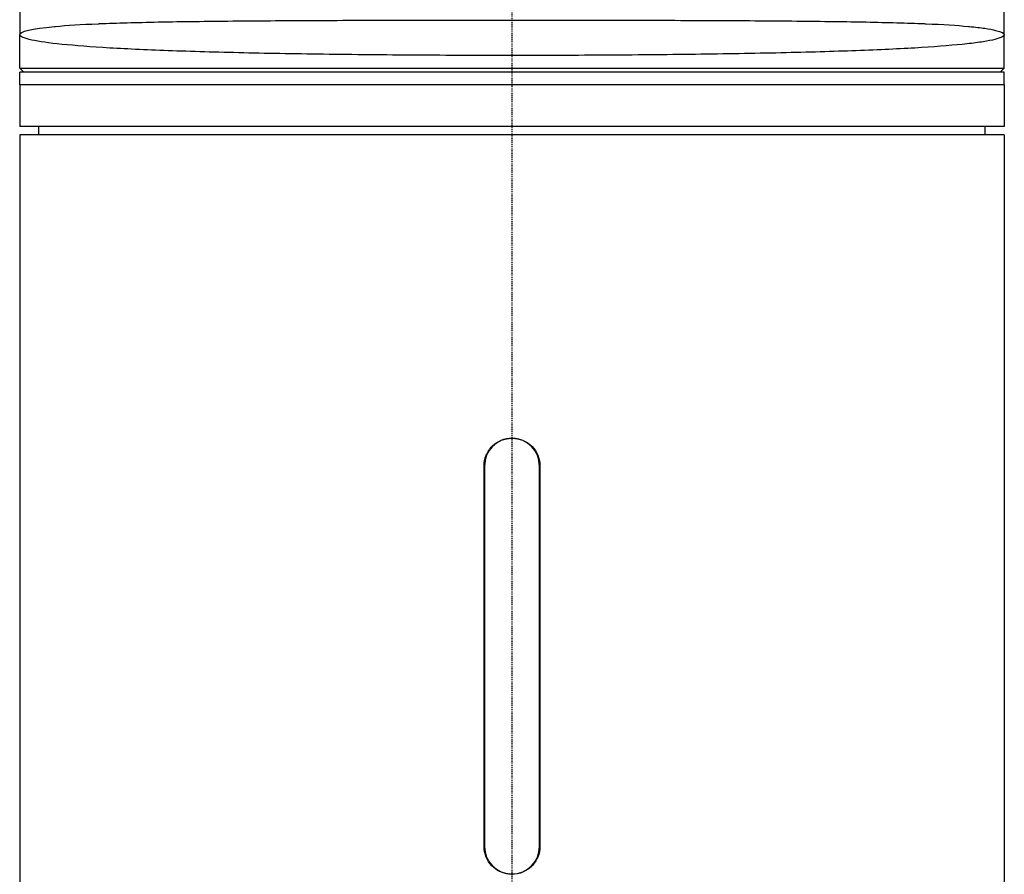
# Model space of a CAD drawing. Header units: millimetres. Extents: x 0 to 4378, y 0 to 2376.
# Tile 172 of 236: x 2194 to 2312, y 1106 to 1208. Entities that reach past the tile are written whole.
import ezdxf

# ---------------------------------------------------------------- set-up
doc = ezdxf.new("R2010")
doc.units = ezdxf.units.MM
doc.header["$LTSCALE"] = 0.2
doc.linetypes.add('CENTER2', pattern=[1.125, 0.75, -0.125, 0.125, -0.125])
doc.layers.add('02_Center Line', color=1, linetype='CENTER2')

# ---------------------------------------------------------------- blocks, each defined once
blk = doc.blocks.new('A$C6df8b870')
for p, q in [((-59, 609.7), (-59, 546.5)), ((59, 546.5), (59, 609.7)), ((-59, 542.5), (-59, 546.5)), ((59, 542.5), (59, 546.5)), ((-59, 542.5), (59, 542.5)), ((-58.5, 542), (-59, 542.5)), ((59, 542), (-59, 542)), ((-59, 540.5), (-59, 542)), ((58.5, 542), (59, 542.5)), ((59, 540.5), (59, 542)), ((59, 540.5), (-59, 540.5)), ((-59, 540.5), (-59, 535.5)), ((59, 540.5), (-59, 540.5)), ((59, 540.5), (59, 535.5)), ((59, 535.5), (-59, 535.5)), ((-56.7, 534.5), (-56.71, 535.5)), ((56.7, 534.5), (56.71, 535.5)), ((59, 534.5), (-59, 534.5)), ((-59, 534.5), (-59, 336.2)), ((59, 534.5), (59, 336.2)), ((-3.35, 449.2), (-3.35, 494.8)), ((-3.3, 494.8), (-3.3, 449.2)), ((3.3, 449.2), (3.3, 494.8)), ((3.35, 494.8), (3.35, 449.2))]:
    blk.add_line(p, q)
for centre, start, end in [((0, 494.8), 0, 180), ((0, 449.2), 180, 0)]:
    blk.add_arc(centre, 3.3, start, end)
for points, knots in [([(-59, 546.5), (-59, 546.88), (-57.58, 547.23), (-54.81, 547.49), (-54.78, 547.49), (-54.75, 547.5), (-54.72, 547.5), (-53.34, 547.63), (-51.62, 547.73), (-49.59, 547.82), (-49.53, 547.82), (-49.48, 547.82), (-49.42, 547.83), (-47.37, 547.91), (-45.03, 547.98), (-42.41, 548.03), (-42.34, 548.03), (-42.27, 548.03), (-42.2, 548.03), (-39.55, 548.09), (-36.59, 548.12), (-33.46, 548.15), (-33.38, 548.15), (-33.31, 548.15), (-33.23, 548.16), (-30.06, 548.18), (-26.7, 548.2), (-23.15, 548.22), (-23.09, 548.22), (-23.04, 548.22), (-22.98, 548.22), (-21.21, 548.23), (-19.39, 548.23), (-17.55, 548.24), (-15.66, 548.24), (-13.74, 548.25), (-11.81, 548.25), (-11.79, 548.25), (-11.77, 548.25), (-11.75, 548.25), (-7.93, 548.25), (-4.04, 548.26), (-0.08, 548.26), (-0.05, 548.26), (-0.03, 548.26), (0, 548.26), (4.01, 548.26), (7.97, 548.25), (11.88, 548.25), (15.68, 548.24), (19.37, 548.23), (22.9, 548.22), (23, 548.22), (23.1, 548.22), (23.2, 548.22), (25.01, 548.21), (26.77, 548.2), (28.5, 548.19), (30.1, 548.18), (31.68, 548.17), (33.19, 548.16), (33.31, 548.15), (33.43, 548.15), (33.54, 548.15), (36.65, 548.12), (39.51, 548.09), (42.12, 548.04), (42.23, 548.03), (42.34, 548.03), (42.44, 548.03), (45.03, 547.98), (47.38, 547.91), (49.4, 547.83), (49.48, 547.82), (49.56, 547.82), (49.64, 547.82), (51.63, 547.73), (53.32, 547.63), (54.69, 547.5), (54.73, 547.5), (54.78, 547.49), (54.83, 547.49), (55.52, 547.42), (56.14, 547.35), (56.66, 547.28), (57.18, 547.2), (57.62, 547.12), (57.96, 547.03), (58.66, 546.86), (59, 546.69), (59, 546.5)], [0, 0, 0, 0, 0.123722, 0.123722, 0.123722, 0.125, 0.125, 0.125, 0.185856, 0.185856, 0.185856, 0.1875, 0.1875, 0.1875, 0.248307, 0.248307, 0.248307, 0.25, 0.25, 0.25, 0.311031, 0.311031, 0.311031, 0.3125, 0.3125, 0.3125, 0.374024, 0.374024, 0.374024, 0.375, 0.375, 0.375, 0.405578, 0.405578, 0.405578, 0.437167, 0.437167, 0.437167, 0.4375, 0.4375, 0.4375, 0.5, 0.5, 0.5, 0.500409, 0.500409, 0.500409, 0.563613, 0.563613, 0.563613, 0.625, 0.625, 0.625, 0.626773, 0.626773, 0.626773, 0.658295, 0.658295, 0.658295, 0.6875, 0.6875, 0.6875, 0.689747, 0.689747, 0.689747, 0.75, 0.75, 0.75, 0.752488, 0.752488, 0.752488, 0.8125, 0.8125, 0.8125, 0.814922, 0.814922, 0.814922, 0.875, 0.875, 0.875, 0.87706, 0.87706, 0.87706, 0.907872, 0.907872, 0.907872, 0.93849, 0.93849, 0.93849, 1, 1, 1, 1]), ([(59, 546.5), (59, 546.31), (58.62, 546.12), (57.87, 545.93), (57.5, 545.84), (57.03, 545.75), (56.47, 545.66), (55.91, 545.58), (55.25, 545.49), (54.51, 545.41), (53.04, 545.25), (51.23, 545.1), (49.09, 544.96), (46.95, 544.83), (44.47, 544.71), (41.75, 544.61), (39.03, 544.5), (36.06, 544.42), (32.84, 544.34), (31.23, 544.3), (29.55, 544.27), (27.85, 544.24), (26.15, 544.21), (24.41, 544.18), (22.64, 544.16), (19.09, 544.11), (15.38, 544.07), (11.57, 544.05), (7.75, 544.03), (3.9, 544.01), (0, 544.01), (-3.9, 544.01), (-7.73, 544.03), (-11.5, 544.05), (-13.38, 544.06), (-15.25, 544.08), (-17.1, 544.09), (-18.96, 544.11), (-20.8, 544.13), (-22.59, 544.16), (-26.16, 544.2), (-29.55, 544.26), (-32.75, 544.34), (-35.96, 544.41), (-38.99, 544.5), (-41.71, 544.61), (-44.43, 544.71), (-46.88, 544.83), (-49.03, 544.96), (-51.19, 545.1), (-53.02, 545.25), (-54.49, 545.41), (-55.97, 545.57), (-57.09, 545.75), (-57.85, 545.93), (-58.61, 546.12), (-59, 546.31), (-59, 546.5)], [0, 0, 0, 0, 0.0625, 0.0625, 0.0625, 0.093761, 0.093761, 0.093761, 0.125, 0.125, 0.125, 0.1875, 0.1875, 0.1875, 0.25, 0.25, 0.25, 0.3125, 0.3125, 0.3125, 0.343762, 0.343762, 0.343762, 0.375, 0.375, 0.375, 0.437505, 0.437505, 0.437505, 0.5, 0.5, 0.5, 0.562494, 0.562494, 0.562494, 0.593742, 0.593742, 0.593742, 0.62499, 0.62499, 0.62499, 0.687486, 0.687486, 0.687486, 0.749983, 0.749983, 0.749983, 0.812483, 0.812483, 0.812483, 0.874986, 0.874986, 0.874986, 0.9375, 0.9375, 0.9375, 1, 1, 1, 1]), ([(-3.35, 494.8), (-3.35, 495.22), (-3.27, 495.67), (-2.92, 496.49), (-2.67, 496.87), (-2.07, 497.47), (-1.69, 497.72), (-0.87, 498.07), (-0.42, 498.15), (0, 498.15), (0.04, 498.15), (0.08, 498.15), (0.17, 498.15), (0.23, 498.14), (0.35, 498.13), (0.42, 498.12), (0.68, 498.09), (0.86, 498.04), (1.36, 497.88), (1.66, 497.73), (2.27, 497.3), (2.57, 496.99), (3.02, 496.31), (3.18, 495.93), (3.3, 495.4), (3.32, 495.25), (3.34, 495.04), (3.35, 494.98), (3.35, 494.88), (3.35, 494.84), (3.35, 494.8), (3.35, 494.8), (3.35, 494.8)], [-1.009753, -1.009753, -1.009753, -1.009753, -0.883534, -0.883534, -0.757315, -0.757315, -0.631096, -0.631096, -0.504877, -0.504877, -0.504877, -0.493135, -0.493135, -0.476165, -0.476165, -0.456085, -0.456085, -0.398596, -0.398596, -0.29921, -0.29921, -0.172917, -0.172917, -0.052489, -0.052489, -0.007467, -0.007467, 0.009994, 0.009994, 0.021822, 0.021822, 0.022371, 0.022371, 0.022371, 0.022371]), ([(3.35, 449.2), (3.35, 448.78), (3.27, 448.33), (2.92, 447.51), (2.67, 447.13), (2.07, 446.53), (1.69, 446.28), (0.87, 445.93), (0.42, 445.85), (0, 445.85), (-0.04, 445.85), (-0.08, 445.85), (-0.17, 445.85), (-0.23, 445.86), (-0.35, 445.87), (-0.42, 445.88), (-0.68, 445.91), (-0.86, 445.96), (-1.36, 446.12), (-1.66, 446.27), (-2.27, 446.7), (-2.57, 447.01), (-3.02, 447.69), (-3.18, 448.07), (-3.3, 448.6), (-3.32, 448.75), (-3.34, 448.96), (-3.35, 449.02), (-3.35, 449.12), (-3.35, 449.16), (-3.35, 449.2), (-3.35, 449.2), (-3.35, 449.2)], [0, 0, 0, 0, 0.126219, 0.126219, 0.252438, 0.252438, 0.378658, 0.378658, 0.504877, 0.504877, 0.504877, 0.516618, 0.516618, 0.533589, 0.533589, 0.553669, 0.553669, 0.611157, 0.611157, 0.710543, 0.710543, 0.836837, 0.836837, 0.957264, 0.957264, 1.002286, 1.002286, 1.019747, 1.019747, 1.031575, 1.031575, 1.032124, 1.032124, 1.032124, 1.032124])]:
    blk.add_open_spline(points, degree=3, knots=knots)
at = {"layer": '02_Center Line'}
blk.add_line((0, 1165), (0, -20), dxfattribs=at)

msp = doc.modelspace()

# ---------------------------------------------------------------- block references
msp.add_blockref('A$C6df8b870', (2253.115, 659.684))

doc.saveas('drawing.dxf')
